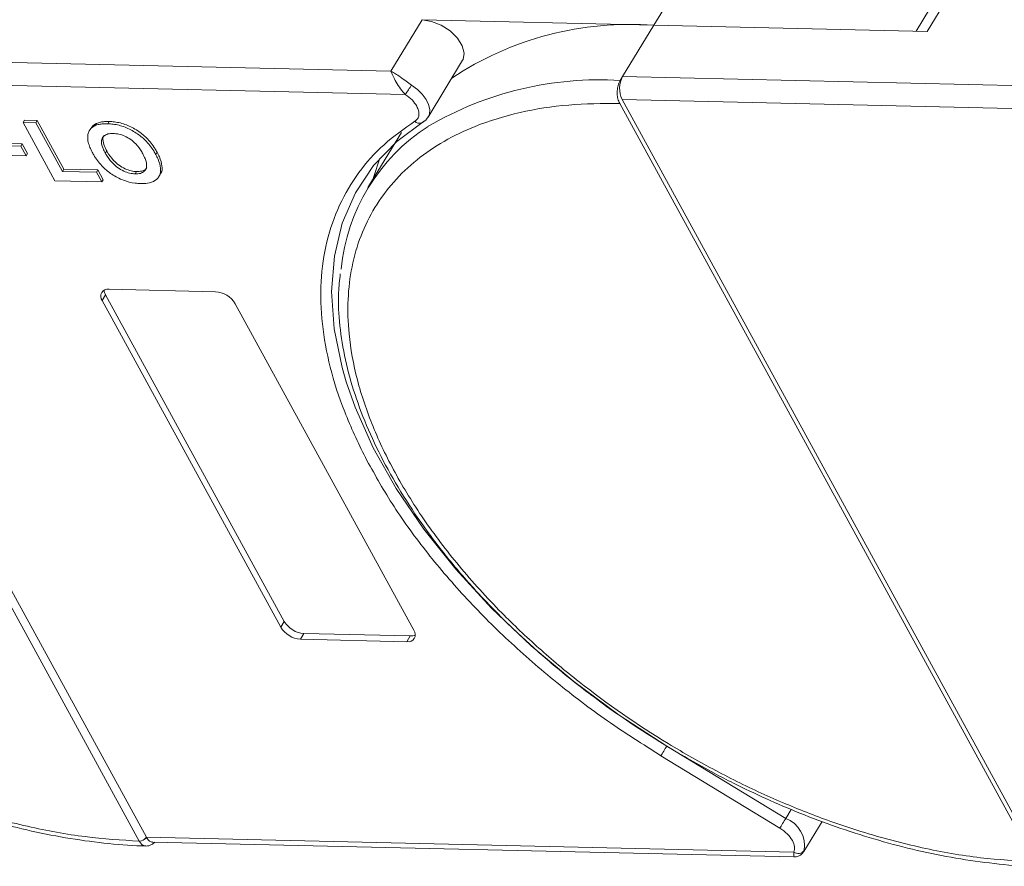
# Model space of a CAD drawing. Header units: millimetres. Extents: x -855 to 619, y 109 to 1142.
# Tile 46 of 74: x 70 to 123, y 1002 to 1048. Entities that reach past the tile are written whole.
import ezdxf

# ---------------------------------------------------------------- set-up
doc = ezdxf.new("R2010")
doc.units = ezdxf.units.MM

msp = doc.modelspace()

# ---------------------------------------------------------------- linework, layer by layer
at = {"color": 7, "linetype": 'Continuous', "lineweight": 15}
for p, q in [((106.057, 1050.787), (104.189, 1047.718)), ((120.014, 1050.104), (118.365, 1047.393)), ((118.96, 1047.38), (120.64, 1050.142)), ((91.67, 1048.006), (89.99, 1045.244)), ((104.189, 1047.718), (91.67, 1048.006)), ((102.509, 1044.956), (104.189, 1047.718)), ((104.189, 1047.718), (118.96, 1047.38)), ((89.99, 1045.244), (54.382, 1046.061)), ((91.996, 1042.761), (93.863, 1045.83)), ((76.388, 1003.634), (53.972, 1044.606)), ((54.353, 1044.817), (90.764, 1043.981)), ((54.354, 1044.815), (76.77, 1003.843)), ((102.378, 1044.742), (102.509, 1044.956)), ((127.98, 1044.372), (102.509, 1044.956)), ((124.766, 1002.523), (102.349, 1043.497)), ((102.48, 1043.712), (124.897, 1002.737)), ((102.48, 1043.712), (127.615, 1043.135)), ((70.178, 1042.586), (70.103, 1042.463)), ((71.827, 1039.311), (70.103, 1042.463)), ((70.103, 1042.463), (70.794, 1042.447)), ((70.178, 1042.586), (70.868, 1042.57)), ((70.868, 1042.57), (70.794, 1042.447)), ((70.794, 1042.447), (72.231, 1039.821)), ((70.868, 1042.57), (72.305, 1039.944)), ((74.066, 1042.414), (73.991, 1042.292)), ((74.755, 1042.521), (74.68, 1042.398)), ((91.663, 1042.444), (91.642, 1042.436)), ((91.792, 1042.557), (91.753, 1042.507)), ((92.021, 1042.807), (91.996, 1042.761)), ((73.77, 1042.151), (73.695, 1042.028)), ((90.558, 1041.925), (88.747, 1038.948)), ((68.462, 1041.224), (69.982, 1041.189)), ((68.537, 1041.347), (70.056, 1041.312)), ((70.056, 1041.312), (69.982, 1041.189)), ((69.982, 1041.189), (70.269, 1040.664)), ((70.056, 1041.312), (70.344, 1040.787)), ((74.556, 1040.807), (74.63, 1040.93)), ((77.35, 1040.861), (77.276, 1040.738)), ((70.269, 1040.664), (68.749, 1040.699)), ((70.344, 1040.787), (70.269, 1040.664)), ((72.305, 1039.944), (72.231, 1039.821)), ((72.231, 1039.821), (74.072, 1039.779)), ((72.305, 1039.944), (74.147, 1039.901)), ((74.147, 1039.901), (74.072, 1039.779)), ((74.072, 1039.779), (74.36, 1039.253)), ((74.147, 1039.901), (74.435, 1039.376)), ((76.245, 1039.813), (76.17, 1039.691)), ((74.36, 1039.253), (71.827, 1039.311)), ((74.36, 1039.253), (74.435, 1039.376)), ((77.448, 1039.541), (77.522, 1039.663)), ((74.755, 1033.455), (80.501, 1033.323)), ((74.568, 1033.148), (74.381, 1032.841)), ((84.038, 1015.191), (74.381, 1032.841)), ((74.568, 1033.148), (84.225, 1015.497)), ((81.564, 1032.676), (91.221, 1015.026)), ((84.225, 1015.497), (84.038, 1015.191)), ((85.288, 1014.851), (85.101, 1014.544)), ((85.288, 1014.851), (91.034, 1014.719)), ((90.848, 1014.412), (85.101, 1014.544)), ((91.034, 1014.719), (90.848, 1014.412)), ((111.323, 1004.863), (104.897, 1008.773)), ((111.005, 1004.339), (104.579, 1008.249)), ((111.619, 1005.349), (111.323, 1004.863)), ((112.298, 1003.078), (113.284, 1004.699)), ((76.389, 1003.632), (76.388, 1003.634)), ((111.757, 1003.039), (76.77, 1003.842)), ((77.124, 1003.576), (111.769, 1002.781))]:
    msp.add_line(p, q, dxfattribs=at)
at = {"color": 7, "linetype": 'Continuous', "lineweight": 15, "flags": 128}
for points in [[(91.67, 1048.006), (92.172, 1047.927), (92.694, 1047.722), (93.181, 1047.411), (93.579, 1047.028), (93.845, 1046.615), (93.952, 1046.216), (93.888, 1045.874), (93.863, 1045.83)], [(91.103, 1044.492), (91.416, 1044.257), (91.682, 1043.994), (91.888, 1043.714), (92.024, 1043.433), (92.084, 1043.164), (92.063, 1042.92), (92.021, 1042.807)], [(87.575, 1028.449), (87.35, 1029.229), (86.924, 1031.321), (86.784, 1033.33), (86.929, 1035.236), (87.359, 1037.018), (88.07, 1038.657), (89.052, 1040.137), (90.297, 1041.442), (91.792, 1042.557)], [(89.387, 1040.535), (89.046, 1039.486), (89.024, 1039.403)], [(104.897, 1008.773), (102.321, 1010.447), (99.867, 1012.259), (97.561, 1014.191), (95.427, 1016.221), (93.488, 1018.328), (91.764, 1020.491), (90.274, 1022.685), (89.034, 1024.889), (88.055, 1027.078), (87.575, 1028.449)], [(104.579, 1008.249), (104.608, 1008.297), (104.643, 1008.355), (104.683, 1008.421), (104.727, 1008.492), (104.771, 1008.565), (104.816, 1008.639), (104.858, 1008.709), (104.897, 1008.773)], [(111.005, 1004.339), (111.034, 1004.387), (111.069, 1004.445), (111.109, 1004.511), (111.153, 1004.582), (111.197, 1004.656), (111.242, 1004.729), (111.284, 1004.799), (111.323, 1004.863)]]:
    msp.add_lwpolyline(points, dxfattribs=at)
at = {"color": 7, "linetype": 'Continuous', "lineweight": 15}
for centre, radius, start, end in [((102.886, 1030.413), 17.355, 85.6938, 123.6283), ((101.275, 1026.424), 18.351, 86.5538, 120.3559), ((103.695, 1044.307), 1.352, 151.2883, 206.0774), ((84.554, 1048.476), 7.665, 324.103, 328.6891), ((91.542, 1042.798), 0.375, 225.6238, 285.3649), ((97.577, 1033.575), 10.32, 122.7087, 174.6175), ((74.685, 1033.077), 0.384, 79.4796, 217.8969), ((75.05, 1033.435), 0.561, 182.9748, 210.7874), ((80.409, 1031.974), 1.352, 31.2883, 86.0774), ((85.38, 1016.2), 1.352, 211.2883, 266.0774), ((85.194, 1015.893), 1.352, 211.2883, 266.0774), ((90.918, 1014.79), 0.384, 259.4796, 37.8969), ((91.068, 1015.279), 0.561, 266.5814, 294.3872), ((110.728, 1003.362), 1.615, 351.7287, 68.3615), ((76.377, 1004.107), 0.473, 271.2925, 326.0732), ((76.378, 1004.104), 0.472, 271.3125, 326.2437), ((111.993, 1003.387), 0.421, 235.8252, 322.2621)]:
    msp.add_arc(centre, radius, start, end, dxfattribs=at)
for points, knots in [([(89.99, 1045.244), (90.15, 1045.148), (90.4, 1045.001), (90.793, 1044.706), (91.007, 1044.559), (91.103, 1044.492)], [0, 0, 0, 0, 0.498413, 0.772928, 1, 1, 1, 1]), ([(90.764, 1043.981), (90.675, 1044.078), (90.486, 1044.284), (90.266, 1044.647), (90.094, 1044.988), (90.024, 1045.159), (89.99, 1045.244)], [0, 0, 0, 0, 0.2343503, 0.4981953, 0.748869, 1, 1, 1, 1]), ([(76.388, 1003.634), (75.424, 1003.693), (73.467, 1003.814), (70.321, 1004.393), (67.288, 1005.213), (64.444, 1006.216), (61.836, 1007.321), (59.245, 1008.605), (55.858, 1010.545), (52.661, 1012.775), (49.768, 1015.208), (47.591, 1017.282), (45.487, 1019.606), (43.575, 1022.138), (42.029, 1024.651), (40.829, 1027.157), (39.984, 1029.664), (39.566, 1031.95), (39.5, 1033.975), (39.704, 1035.741), (40.172, 1037.399), (41.154, 1039.438), (42.646, 1041.162), (44.586, 1042.514), (46.391, 1043.41), (48.592, 1044.11), (51.177, 1044.557), (53.05, 1044.59), (53.972, 1044.606)], [0, 0, 0, 0, 0.038862, 0.078912, 0.1200677, 0.1522272, 0.1843815, 0.2172151, 0.2500433, 0.3156185, 0.347778, 0.3799323, 0.4210926, 0.4611415, 0.5, 0.5388632, 0.578912, 0.6200677, 0.6522272, 0.6843815, 0.7172151, 0.7500433, 0.8156185, 0.847778, 0.8799323, 0.9210926, 0.9611404, 1, 1, 1, 1]), ([(102.349, 1043.497), (102.315, 1043.575), (102.245, 1043.73), (102.206, 1044.025), (102.223, 1044.323), (102.287, 1044.572), (102.352, 1044.693), (102.378, 1044.742)], [0, 0, 0, 0, 0.2146939, 0.4293877, 0.6440816, 0.8587754, 1, 1, 1, 1]), ([(124.766, 1002.523), (123.801, 1002.574), (121.841, 1002.678), (118.683, 1003.236), (115.633, 1004.041), (112.77, 1005.034), (110.14, 1006.134), (107.527, 1007.418), (104.109, 1009.361), (100.88, 1011.6), (97.958, 1014.046), (95.761, 1016.132), (93.638, 1018.471), (91.711, 1021.019), (90.155, 1023.547), (88.949, 1026.067), (88.102, 1028.59), (87.687, 1030.89), (87.629, 1032.927), (87.843, 1034.702), (88.325, 1036.367), (89.332, 1038.412), (90.856, 1040.135), (92.831, 1041.479), (94.667, 1042.365), (96.902, 1043.049), (99.522, 1043.474), (101.416, 1043.49), (102.349, 1043.497)], [0, 0, 0, 0, 0.038823, 0.07885, 0.119997, 0.152169, 0.184336, 0.217193, 0.250044, 0.315664, 0.347836, 0.380003, 0.421155, 0.461181, 0.5, 0.538824, 0.57885, 0.619997, 0.652169, 0.684336, 0.717193, 0.750044, 0.815664, 0.847836, 0.880003, 0.921155, 0.961179, 1, 1, 1, 1]), ([(91.28, 1042.53), (91.334, 1042.573), (91.444, 1042.662), (91.51, 1042.862), (91.499, 1043.094), (91.421, 1043.262), (91.383, 1043.344)], [0, 0, 0, 0, 0.2455128, 0.5, 0.7544872, 1, 1, 1, 1]), ([(73.774, 1042.147), (73.842, 1042.24), (73.919, 1042.345), (74.05, 1042.407), (74.066, 1042.414)], [0, 0, 0, 0, 0.8749054, 1, 1, 1, 1]), ([(74.066, 1042.414), (74.102, 1042.429), (74.174, 1042.459), (74.29, 1042.486), (74.403, 1042.505), (74.516, 1042.517), (74.633, 1042.522), (74.714, 1042.521), (74.755, 1042.521)], [0, 0, 0, 0, 0.1854289, 0.3721896, 0.5277082, 0.6838775, 0.8416784, 1, 1, 1, 1]), ([(74.755, 1042.521), (74.852, 1042.516), (75.147, 1042.501), (75.684, 1042.367), (76.297, 1042.05), (76.848, 1041.597), (77.166, 1041.184), (77.315, 1040.923), (77.35, 1040.861)], [0, 0, 0, 0, 0.101398, 0.306996, 0.506144, 0.685262, 0.924557, 1, 1, 1, 1]), ([(88.606, 1024.357), (88.21, 1025.182), (87.418, 1026.831), (86.656, 1029.256), (86.221, 1031.621), (86.155, 1033.898), (86.466, 1036.051), (87.151, 1038.029), (88.196, 1039.78), (89.547, 1041.313), (90.702, 1042.124), (91.28, 1042.53)], [0, 0, 0, 0, 0.109778, 0.219542, 0.32932, 0.441716, 0.554889, 0.668062, 0.780458, 0.890226, 1, 1, 1, 1]), ([(91.641, 1042.436), (91.722, 1042.486), (91.883, 1042.586), (91.98, 1042.744), (92.029, 1042.824)], [0, 0, 0, 0, 0.495762, 1, 1, 1, 1]), ([(73.598, 1041.599), (73.6, 1041.674), (73.604, 1041.823), (73.697, 1042.064), (73.839, 1042.219), (73.975, 1042.284), (73.991, 1042.292)], [0, 0, 0, 0, 0.250896, 0.502166, 0.940512, 1, 1, 1, 1]), ([(73.991, 1042.292), (74.027, 1042.306), (74.099, 1042.336), (74.215, 1042.363), (74.329, 1042.383), (74.441, 1042.394), (74.558, 1042.4), (74.64, 1042.399), (74.68, 1042.398)], [0, 0, 0, 0, 0.185429, 0.37219, 0.527708, 0.683877, 0.841678, 1, 1, 1, 1]), ([(74.68, 1042.398), (74.778, 1042.393), (75.073, 1042.378), (75.61, 1042.244), (76.222, 1041.927), (76.773, 1041.474), (77.092, 1041.062), (77.24, 1040.801), (77.276, 1040.738)], [0, 0, 0, 0, 0.101398, 0.306996, 0.506144, 0.685262, 0.924557, 1, 1, 1, 1]), ([(73.876, 1040.802), (73.854, 1040.844), (73.808, 1040.928), (73.748, 1041.058), (73.692, 1041.192), (73.646, 1041.33), (73.611, 1041.467), (73.603, 1041.555), (73.598, 1041.599)], [0, 0, 0, 0, 0.15395, 0.308181, 0.478699, 0.649961, 0.824203, 1, 1, 1, 1]), ([(74.556, 1040.807), (74.512, 1040.891), (74.403, 1041.103), (74.323, 1041.403), (74.385, 1041.659), (74.554, 1041.814), (74.774, 1041.871), (74.925, 1041.872), (74.976, 1041.873)], [0, 0, 0, 0, 0.1586166, 0.4008637, 0.5730594, 0.7454856, 0.9129852, 1, 1, 1, 1]), ([(74.63, 1040.93), (74.587, 1041.014), (74.476, 1041.227), (74.41, 1041.517), (74.424, 1041.721), (74.481, 1041.773), (74.483, 1041.774)], [0, 0, 0, 0, 0.274858, 0.694634, 0.993023, 1, 1, 1, 1]), ([(74.976, 1041.873), (75.076, 1041.865), (75.276, 1041.85), (75.61, 1041.737), (75.932, 1041.551), (76.263, 1041.256), (76.455, 1040.984), (76.557, 1040.804), (76.577, 1040.769)], [0, 0, 0, 0, 0.160292, 0.321922, 0.490761, 0.657569, 0.933883, 1, 1, 1, 1]), ([(76.245, 1039.813), (76.145, 1039.821), (75.944, 1039.837), (75.609, 1039.958), (75.273, 1040.153), (74.924, 1040.468), (74.736, 1040.741), (74.64, 1040.912), (74.63, 1040.93)], [0, 0, 0, 0, 0.15971, 0.320429, 0.491074, 0.67705, 0.96629, 1, 1, 1, 1]), ([(77.35, 1040.861), (77.394, 1040.777), (77.527, 1040.523), (77.632, 1040.13), (77.63, 1039.801), (77.525, 1039.692), (77.508, 1039.674)], [0, 0, 0, 0, 0.192169, 0.579672, 0.929764, 1, 1, 1, 1]), ([(76.459, 1039.165), (76.362, 1039.17), (76.067, 1039.185), (75.527, 1039.316), (74.912, 1039.635), (74.362, 1040.089), (74.052, 1040.493), (73.908, 1040.746), (73.876, 1040.802)], [0, 0, 0, 0, 0.102171, 0.30922, 0.51365, 0.692275, 0.932413, 1, 1, 1, 1]), ([(76.17, 1039.691), (76.07, 1039.699), (75.87, 1039.715), (75.534, 1039.835), (75.198, 1040.03), (74.849, 1040.345), (74.662, 1040.618), (74.566, 1040.789), (74.556, 1040.807)], [0, 0, 0, 0, 0.15971, 0.320429, 0.491074, 0.67705, 0.96629, 1, 1, 1, 1]), ([(76.577, 1040.769), (76.62, 1040.685), (76.741, 1040.449), (76.82, 1040.122), (76.716, 1039.863), (76.525, 1039.724), (76.316, 1039.69), (76.193, 1039.69), (76.17, 1039.691)], [0, 0, 0, 0, 0.15859, 0.447239, 0.620381, 0.793575, 0.961295, 1, 1, 1, 1]), ([(77.276, 1040.738), (77.319, 1040.654), (77.451, 1040.401), (77.569, 1040), (77.516, 1039.589), (77.265, 1039.304), (76.883, 1039.172), (76.587, 1039.167), (76.459, 1039.165)], [0, 0, 0, 0, 0.101888, 0.307343, 0.492963, 0.678647, 0.860791, 1, 1, 1, 1]), ([(76.79, 1040.04), (76.785, 1040.025), (76.755, 1039.94), (76.594, 1039.85), (76.391, 1039.813), (76.268, 1039.813), (76.245, 1039.813)], [0, 0, 0, 0, 0.084934, 0.502415, 0.906703, 1, 1, 1, 1]), ([(87.249, 1034.295), (87.211, 1033.955), (87.111, 1033.049), (87.202, 1031.493), (87.492, 1029.655), (88.011, 1027.772), (88.738, 1025.865), (89.668, 1023.948), (90.789, 1022.038), (92.088, 1020.151), (93.549, 1018.305), (95.149, 1016.523), (96.85, 1014.835), (98.59, 1013.283), (100.192, 1011.988), (101.676, 1010.883), (103.177, 1009.836), (104.28, 1009.147), (104.89, 1008.765)], [0, 0, 0, 0, 0.041894, 0.111725, 0.18162, 0.251488, 0.321257, 0.390867, 0.460244, 0.529313, 0.597933, 0.665835, 0.732435, 0.796214, 0.855272, 0.897439, 0.94329, 1, 1, 1, 1]), ([(104.579, 1008.249), (103.603, 1008.867), (101.653, 1010.105), (98.894, 1012.202), (96.297, 1014.454), (93.913, 1016.853), (91.807, 1019.339), (89.997, 1021.853), (89.066, 1023.529), (88.606, 1024.357)], [0, 0, 0, 0, 0.140647, 0.281304, 0.425319, 0.570331, 0.715342, 0.859358, 1, 1, 1, 1]), ([(56.763, 1009.87), (57.611, 1009.372), (58.8, 1008.674), (60.6, 1007.75), (62.144, 1007.013), (63.998, 1006.222), (65.947, 1005.489), (67.981, 1004.832), (70.057, 1004.278), (72.149, 1003.839), (74.225, 1003.54), (75.761, 1003.388), (76.576, 1003.382), (76.734, 1003.381)], [0, 0, 0, 0, 0.130517, 0.183018, 0.269988, 0.35985, 0.455797, 0.555409, 0.657717, 0.761961, 0.867622, 0.974343, 1, 1, 1, 1]), ([(104.89, 1008.765), (105.738, 1008.268), (106.927, 1007.57), (108.727, 1006.646), (110.271, 1005.909), (112.125, 1005.118), (114.074, 1004.384), (116.107, 1003.728), (118.184, 1003.174), (120.276, 1002.735), (122.352, 1002.434), (123.973, 1002.279), (124.87, 1002.275), (125.111, 1002.274)], [0, 0, 0, 0, 0.1287816, 0.1805843, 0.2663985, 0.355065, 0.4497361, 0.548024, 0.6489718, 0.7518293, 0.8560851, 0.9613879, 1, 1, 1, 1]), ([(76.733, 1003.371), (76.687, 1003.379), (76.602, 1003.393), (76.484, 1003.485), (76.422, 1003.58), (76.389, 1003.632)], [0, 0, 0, 0, 0.3517077, 0.6434286, 1, 1, 1, 1]), ([(76.741, 1003.368), (76.796, 1003.371), (76.902, 1003.377), (77.071, 1003.449), (77.173, 1003.528), (77.232, 1003.573)], [0, 0, 0, 0, 0.313627, 0.602894, 1, 1, 1, 1]), ([(76.77, 1003.843), (76.77, 1003.843), (76.77, 1003.842), (76.77, 1003.842), (76.77, 1003.842), (76.77, 1003.842)], [0, 0, 0, 0, 0.384666, 0.692333, 1, 1, 1, 1]), ([(76.77, 1003.842), (76.813, 1003.779), (76.899, 1003.653), (77.029, 1003.574), (77.105, 1003.584), (77.124, 1003.587)], [0, 0, 0, 0, 0.42964, 0.85928, 1, 1, 1, 1]), ([(111.77, 1002.781), (111.77, 1002.789), (111.771, 1002.803), (111.761, 1002.964), (111.757, 1003.039)], [0, 0, 0, 0, 0.529586, 1, 1, 1, 1]), ([(111.771, 1002.781), (111.849, 1002.787), (111.978, 1002.798), (112.165, 1002.905), (112.246, 1003.009), (112.289, 1003.065)], [0, 0, 0, 0, 0.411574, 0.687573, 1, 1, 1, 1])]:
    msp.add_open_spline(points, degree=3, knots=knots, dxfattribs=at)
for points in [[(91.383, 1043.344), (91.307, 1043.461), (91.155, 1043.694), (90.894, 1043.885), (90.764, 1043.981)], [(111.686, 1003.663), (111.603, 1003.789), (111.436, 1004.04), (111.149, 1004.239), (111.005, 1004.339)], [(111.757, 1003.039), (111.784, 1003.131), (111.839, 1003.315), (111.737, 1003.547), (111.686, 1003.663)]]:
    msp.add_open_spline(points, degree=3, dxfattribs=at)

doc.saveas('drawing.dxf')
